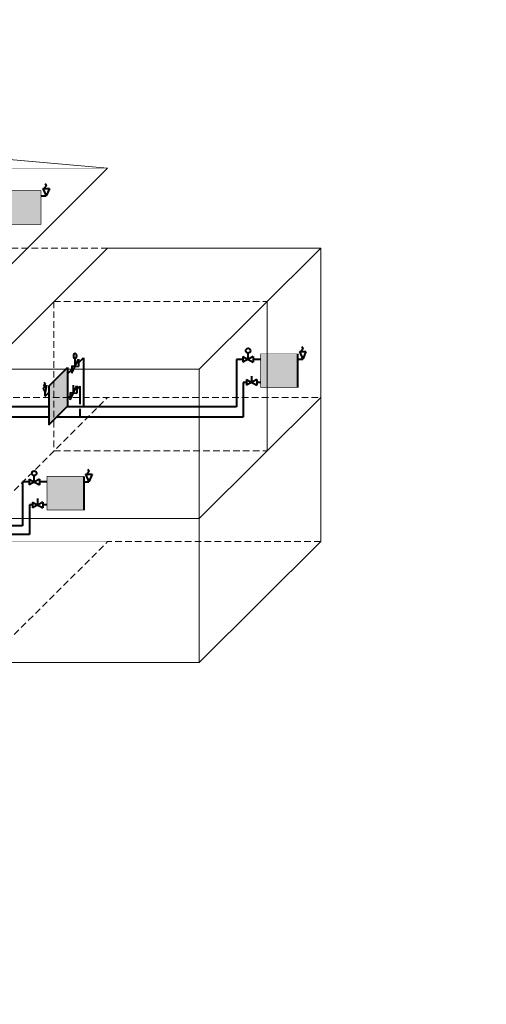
# Model space of a CAD drawing. Header units: millimetres. Extents: x 0 to 841, y 0 to 594.
# Tile 2 of 2: x 560 to 841, y 0 to 594. Entities that reach past the tile are written whole.
import ezdxf

# ---------------------------------------------------------------- set-up
doc = ezdxf.new("R2010")
doc.units = ezdxf.units.MM
for name, pattern in [('K5LT_BASIC', [0]), ('K5LT_DASHED', [6, 4, -2]), ('K5LT_THIN', [0])]:
    doc.linetypes.add(name, pattern=pattern)

msp = doc.modelspace()

# ---------------------------------------------------------------- hatches: boundary and pattern name
at = {"true_color": 0xc0c0c0}
h = msp.add_hatch(color=9, dxfattribs=at)
h.paths.add_polyline_path([(184.79, 347.05), (162.6, 347.05), (162.6, 326.78), (184.79, 326.78)])
h.paths.add_polyline_path([(160.31, 374.52), (177.68, 391.91), (177.68, 415.17), (160.31, 397.78)])
h.paths.add_polyline_path([(219.48, 353.85), (219.48, 334.42), (236.54, 351.49), (236.54, 374.75), (219.48, 357.68)])
h.paths.add_polyline_path([(281.41, 372.14), (303.6, 372.14), (303.6, 392.42), (281.41, 392.42)])
h.paths.add_polyline_path([(384, 347.05), (361.81, 347.05), (361.81, 326.78), (384, 326.78)])
h.paths.add_polyline_path([(236.54, 455.22), (236.54, 474.07), (219.48, 457.01), (219.48, 433.75), (236.54, 450.81)])
h.paths.add_polyline_path([(336.01, 490.85), (309.01, 490.85), (309.01, 470.58), (336.01, 470.58)])
h.paths.add_polyline_path([(459.4, 470.58), (486.4, 470.58), (486.4, 490.85), (459.4, 490.85)])
h.paths.add_polyline_path([(545.39, 470.58), (572.39, 470.58), (572.39, 490.85), (545.39, 490.85)])
h.paths.add_polyline_path([(492.21, 392.42), (470.02, 392.42), (470.02, 372.14), (492.21, 372.14)])
h.paths.add_polyline_path([(457.76, 286.23), (488.77, 286.23), (488.77, 306.51), (457.76, 306.51)])
h.paths.add_polyline_path([(485.66, 262.72), (485.66, 243.28), (495.52, 253.16), (495.52, 276.42), (485.66, 266.54)])
h.paths.add_polyline_path([(598.15, 318.47), (575.96, 318.47), (575.96, 298.2), (598.15, 298.2)])
h.paths.add_polyline_path([(588.32, 384.11), (577.11, 372.9), (577.11, 349.64), (588.32, 360.85)])
h.paths.add_polyline_path([(704.97, 372.14), (727.16, 372.14), (727.16, 392.42), (704.97, 392.42)])

# ---------------------------------------------------------------- linework, layer by layer
at = {"color": 7, "linetype": 'K5LT_THIN', "lineweight": 18}
for p, q in [((356.1, 526.62), (612.62, 504.49)), ((463.02, 355.6), (612.62, 504.49)), ((463.02, 307.38), (612.62, 456.26)), ((612.62, 456.26), (741.1, 456.26)), ((667.72, 383.24), (741.1, 456.26)), ((741.1, 456.26), (741.1, 279.15)), ((708.73, 424.05), (708.73, 333.87)), ((539.24, 383.24), (667.72, 383.24)), ((667.72, 383.24), (667.72, 206.13)), ((667.72, 293.06), (741.1, 366.08)), ((667.72, 293.06), (539.24, 293.06)), ((667.72, 206.13), (741.1, 279.15)), ((667.72, 206.13), (539.24, 206.13))]:
    msp.add_line(p, q, dxfattribs=at)
at = {"color": 5, "linetype": 'K5LT_BASIC', "lineweight": 40, "true_color": 0x0000ff}
for p, q in [((574.88, 495.24), (575.76, 494.03)), ((575.76, 494.03), (575.01, 493.09)), ((575.01, 492.21), (575.01, 493.09)), ((572.39, 487.65), (575.48, 487.65)), ((573.5, 492.21), (575.48, 487.65)), ((573.5, 492.21), (577.45, 492.21)), ((577.45, 492.21), (575.48, 487.65)), ((697.31, 389.07), (697.31, 392.88)), ((727.16, 392.42), (727.16, 372.14)), ((728.27, 393.78), (730.24, 389.21)), ((728.27, 393.78), (732.21, 393.78)), ((729.64, 396.81), (730.53, 395.59)), ((730.53, 395.59), (729.77, 394.65)), ((729.77, 393.78), (729.77, 394.65)), ((732.21, 393.78), (730.24, 389.21)), ((590.95, 380.69), (594.98, 389.17)), ((592.96, 384.93), (592.96, 389.57)), ((594.98, 386.95), (598.07, 390.04)), ((594.98, 389.17), (594.98, 384.72)), ((598.07, 390.04), (598.07, 360.48)), ((694.2, 389.07), (690.28, 389.07)), ((690.28, 389.07), (690.28, 360.48)), ((694.2, 390.82), (694.2, 387.31)), ((694.2, 390.82), (700.43, 387.31)), ((700.43, 390.82), (694.2, 387.31)), ((700.43, 390.82), (700.43, 387.31)), ((704.97, 389.07), (700.43, 389.07)), ((727.16, 389.21), (730.24, 389.21)), ((577.11, 372.9), (588.32, 384.11)), ((588.32, 384.11), (588.32, 360.85)), ((590.95, 382.92), (588.32, 380.28)), ((590.95, 385.15), (590.95, 380.69)), ((590.95, 385.15), (594.98, 384.72)), ((574.9, 374.6), (573.93, 372.97)), ((574.05, 375.41), (574.9, 374.6)), ((696.39, 375.2), (694.43, 375.2)), ((694.43, 375.2), (694.43, 354.25)), ((696.39, 376.96), (696.39, 373.45)), ((696.39, 376.96), (702.63, 373.45)), ((702.63, 376.96), (696.39, 373.45)), ((699.51, 375.2), (699.51, 379.01)), ((702.63, 376.96), (702.63, 373.45)), ((704.97, 375.2), (702.63, 375.2)), ((573.68, 371.49), (575.78, 373.6)), ((573.68, 371.49), (574.98, 369.13)), ((573.93, 372.97), (574.54, 372.35)), ((575.78, 373.6), (574.98, 369.13)), ((574.98, 366.94), (574.98, 369.13)), ((574.98, 366.94), (577.11, 369.07)), ((577.11, 372.9), (577.11, 349.64)), ((589.99, 364.71), (594.02, 373.19)), ((589.99, 369.16), (589.99, 364.71)), ((589.99, 369.16), (594.02, 368.73)), ((592, 368.95), (592, 373.58)), ((594.02, 373.19), (594.02, 368.73)), ((594.02, 370.96), (595.91, 372.85)), ((595.91, 372.85), (595.91, 362.02)), ((589.99, 366.93), (588.32, 365.26)), ((577.11, 360.48), (255.64, 360.48)), ((577.11, 349.64), (588.32, 360.85)), ((690.28, 360.48), (587.95, 360.48)), ((595.91, 359.23), (595.91, 354.25)), ((577.11, 354.25), (425.93, 354.25)), ((694.43, 354.25), (581.72, 354.25)), ((600.64, 322.86), (601.52, 321.65)), ((601.52, 321.65), (600.76, 320.71)), ((565.19, 315.12), (561.27, 315.12)), ((561.27, 315.12), (561.27, 288.59)), ((565.19, 316.88), (565.19, 313.36)), ((565.19, 316.88), (571.43, 313.36)), ((571.43, 316.88), (565.19, 313.36)), ((568.31, 315.12), (568.31, 318.93)), ((571.43, 316.88), (571.43, 313.36)), ((575.96, 315.12), (571.43, 315.12)), ((598.15, 318.47), (598.15, 298.2)), ((598.15, 315.27), (601.23, 315.27)), ((599.26, 319.83), (601.23, 315.27)), ((599.26, 319.83), (603.21, 319.83)), ((600.76, 319.83), (600.76, 320.71)), ((603.21, 319.83), (601.23, 315.27)), ((567.38, 303.01), (567.38, 299.5)), ((567.38, 303.01), (573.62, 299.5)), ((573.62, 303.01), (567.38, 299.5)), ((570.5, 301.26), (570.5, 305.07)), ((573.62, 303.01), (573.62, 299.5)), ((567.38, 301.26), (565.43, 301.26)), ((565.43, 301.26), (565.43, 283.33)), ((575.96, 301.26), (573.62, 301.26)), ((561.27, 288.59), (539.24, 288.59)), ((565.43, 283.33), (539.24, 283.33))]:
    msp.add_line(p, q, dxfattribs=at)
at = {"color": 7, "linetype": 'K5LT_DASHED', "lineweight": 18}
for p, q in [((612.62, 456.26), (255.64, 456.26)), ((580.25, 424.05), (708.73, 424.05)), ((580.25, 424.05), (580.25, 333.87)), ((255.64, 366.08), (741.1, 366.08)), ((539.24, 293.06), (612.62, 366.08)), ((580.25, 333.87), (708.73, 333.87)), ((539.24, 206.13), (612.62, 279.15)), ((741.1, 279.15), (612.62, 279.15))]:
    msp.add_line(p, q, dxfattribs=at)
at = {"color": 7, "linetype": 'K5LT_DASHED', "const_width": 0.18}
msp.add_lwpolyline([(255.64, 504.49), (612.62, 504.49), (612.62, 279.15), (255.64, 279.15)], close=True, dxfattribs=at)
at = {"color": 5, "linetype": 'K5LT_BASIC', "true_color": 0x0000ff, "const_width": 0.4}
msp.add_lwpolyline([(545.39, 490.85), (572.39, 490.85), (572.39, 470.58), (545.39, 470.58)], close=True, dxfattribs=at)
for points in [[(727.16, 372.14), (704.97, 372.14), (704.97, 392.42), (727.16, 392.42)], [(598.15, 298.2), (575.96, 298.2), (575.96, 318.47), (598.15, 318.47)]]:
    msp.add_lwpolyline(points, dxfattribs=at)
at = {"color": 5, "linetype": 'K5LT_BASIC', "lineweight": 40, "true_color": 0x0000ff}
for centre in [(697.31, 394.31), (568.31, 320.36)]:
    msp.add_circle(centre, 1.43, dxfattribs=at)
msp.add_ellipse((592.96, 391.17), major_axis=(0, -1.6), ratio=0.512003, dxfattribs=at)

doc.saveas('drawing.dxf')
